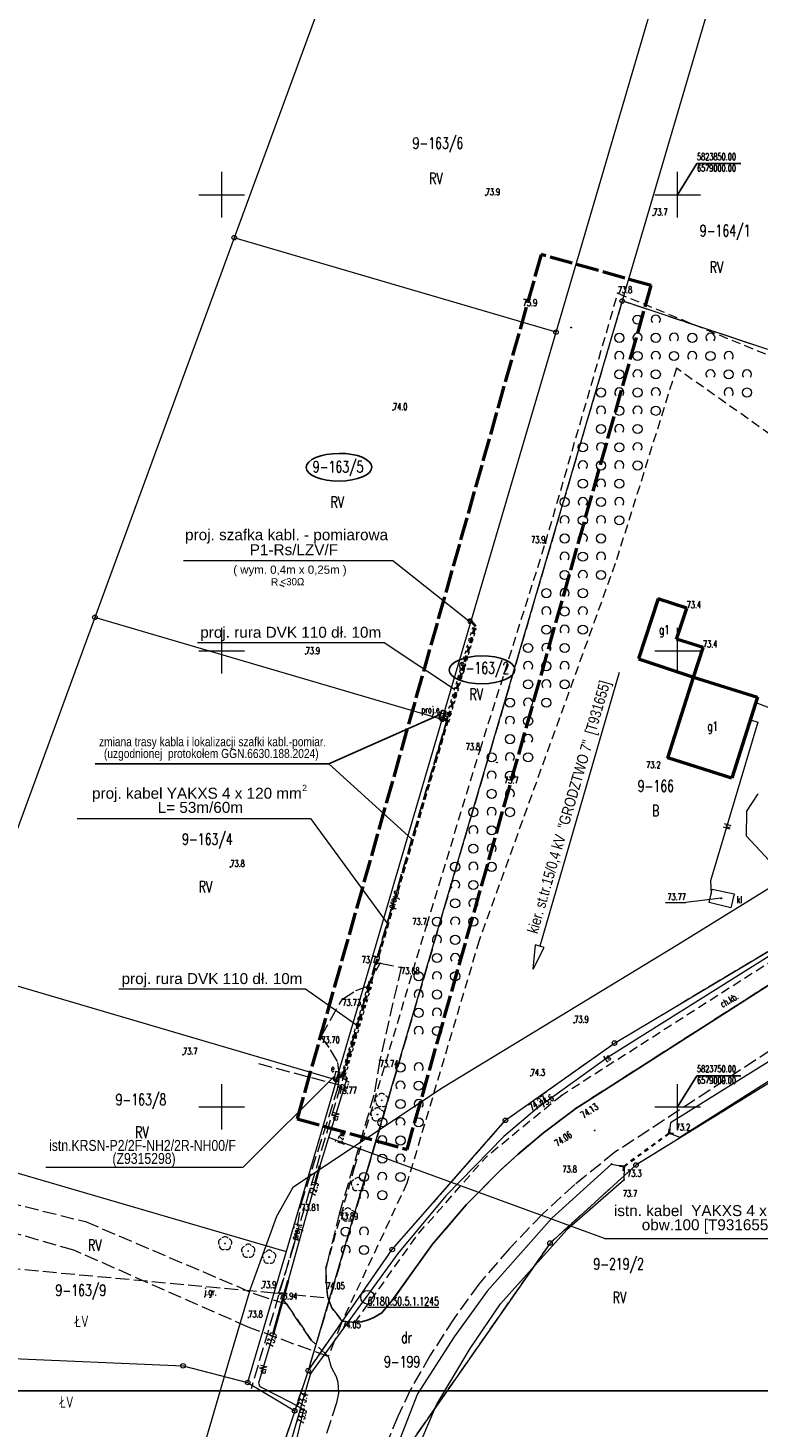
# Model space of a CAD drawing. Header units: metres. Extents: x 6578771 to 6579176, y 5823446 to 5823990.
# Tile 5 of 13: x 6578929 to 6579009, y 5823715 to 5823868. Entities that reach past the tile are written whole.
import ezdxf
from ezdxf.enums import TextEntityAlignment as Align

# ---------------------------------------------------------------- set-up
doc = ezdxf.new("R2010")
doc.units = ezdxf.units.M
doc.header["$MEASUREMENT"] = 0
for name, pattern in [('1', [0]), ('11', [3, 2.5, -0.5]), ('1_OTKC', [1.5, 1, -0.5]), ('1_OTKJ', [2, 1.5, -0.5]), ('1_OTKK', [0]), ('1_OTKR', [0]), ('1_OTWS', [0]), ('1_OTZK', [1.5, 1, -0.5]), ('2_EGBU_A', [0]), ('3', [1, 0.5, -0.5]), ('3_SUEP_A', [0]), ('3_SUKM', [0]), ('3_SUKP', [0]), ('3_SULO', [0]), ('3_SUPP_P', [2, 1.5, -0.5]), ('3_SUTP_A', [0]), ('4_SUPP_P', [2, 1.5, -0.5]), ('AUSGEZOGEN', [0]), ('DASHEDX2', [1.5, 1, -0.5]), ('GDE', [0]), ('GUK', [2, 1.5, -0.5])]:
    doc.linetypes.add(name, pattern=pattern)
doc.layers.get('0').update_dxf_attribs({"color": 250, "linetype": 'CONTINUOUS', "lineweight": 100})
doc.layers.add('0_Tło', color=7, linetype='CONTINUOUS', true_color=0xffffff)
for name, color, linetype, lineweight in [('Dzialki', 7, 'GDE', 18), ('EBTPO_L_0_a', 7, '1', 0), ('EGBB_E_T_0', 7, 'CONTINUOUS', 20), ('EGBB_L_0', 7, '2_EGBU_A', 50), ('EUZOU_T_0_a', 3, 'CONTINUOUS', 25), ('Kontury', 3, 'GUK', 18), ('NUMER_PUNKTU_OSNOWY_T_0', 7, 'CONTINUOUS', 0), ('Numery_dzialek', 7, 'CONTINUOUS', 13), ('Numery_konturow', 3, 'CONTINUOUS', 13), ('OTK_E_T_0', 7, 'CONTINUOUS', 0), ('OTK_E_T_1', 7, 'CONTINUOUS', 0), ('OTK_L_0', 7, '1_OTKJ', 18), ('OTK_L_1', 7, '1_OTKK', 25), ('OTK_L_2', 7, '1_OTKC', 18), ('OTK_L_5', 7, 'CONTINUOUS', 18), ('OTK_L_8', 7, 'CONTINUOUS', 35), ('OTR_T_0', 7, 'CONTINUOUS', 18), ('OTR_T_1', 7, 'CONTINUOUS', 18), ('OTW_L_1', 141, '1_OTWS', 18), ('OTZ_L_1', 7, '1_OTZK', 18), ('OTZ_T_0', 3, 'CONTINUOUS', 18), ('P_SUEP_L_0', 1, '3_SUPP_P', 18), ('P_SUTP_E_T_0', 30, 'CONTINUOUS', 0), ('P_SUTP_L_0', 30, '3_SUPP_P', 18), ('Punkty', 7, 'CONTINUOUS', 18), ('SUE_E_T_1', 1, 'CONTINUOUS', 0), ('SUE_T_4', 1, 'CONTINUOUS', 18), ('SUEP_E_T_0', 1, 'CONTINUOUS', 0), ('SUEP_L_0', 1, '3_SUEP_A', 18), ('SUER_T_0', 1, 'CONTINUOUS', 18), ('SUK_E_T_2', 34, 'CONTINUOUS', 0), ('SUK_L_3', 34, '3_SUKM', 18), ('SUKP_E_T_0', 34, 'CONTINUOUS', 0), ('SUKP_L_0', 34, '3_SUKP', 18), ('SUKR_T_0', 34, 'CONTINUOUS', 18), ('SUL_L_1', 7, '3_SULO', 35), ('SUTP_E_T_0', 30, 'CONTINUOUS', 0), ('SUTP_L_0', 30, '3_SUTP_A', 18), ('SUTR_T_0', 30, 'CONTINUOUS', 18), ('SYMBOL_OSNOWY_GEODEZYJNEJ_T_0', 7, 'CONTINUOUS', 0), ('ZAKRES_L_0', 7, '11', 50)]:
    doc.layers.add(name, color=color, linetype=linetype, lineweight=lineweight)
doc.layers.add('OBI kabel nn', color=7, linetype='DASHEDX2', lineweight=20, true_color=0x007299)
doc.layers.add('OBI opis', color=10, linetype='CONTINUOUS')
doc.layers.add('OBI rury', color=14, linetype='CONTINUOUS')
doc.styles.add('Arial', font='arial.ttf')
doc.styles.add('Arial CE', font='arial.ttf')
doc.styles.get("Standard").update_dxf_attribs({"font": 'Simplex.SHX', "width": 0.75})
doc.styles.add('Symbol', font='SYMBOL.TTF')
picture_1 = doc.add_image_def('image3.png', size_in_pixel=(3508, 4963))

# ---------------------------------------------------------------- blocks, each defined once
blk = doc.blocks.new('GRT')
at = {"linetype": 'Continuous'}
blk.add_circle((0, 0), 0.25, dxfattribs=at)
blk = doc.blocks.new('GRO')
at = {"linetype": 'Continuous'}
blk.add_circle((0, 0), 0.045, dxfattribs=at)
blk = doc.blocks.new('2_OTRN')
at = {"linetype": 'Continuous'}
blk.add_circle((0, 0), 0.045, dxfattribs=at)
blk = doc.blocks.new('2_OTRS')
at = {"linetype": 'Continuous'}
blk.add_circle((0, 0), 0.045, dxfattribs=at)
blk = doc.blocks.new('2_OTZK')
at = {"linetype": 'Continuous'}
for centre in [(-1, 1), (1, -1)]:
    blk.add_circle(centre, 0.5, dxfattribs=at)
for centre, start, end in [((1, 1), 318.5904, 221.4096), ((-1, -1), 318.7031, 221.2969)]:
    blk.add_arc(centre, 0.5, start, end, dxfattribs=at)
blk = doc.blocks.new('2_OTZL')
at = {"linetype": 'Continuous'}
blk.add_circle((0, 0), 0.045, dxfattribs=at)
for centre, start, end in [((-0.36, 0.12), 102.1445, 221.86), ((0, 0.38), 30.1401, 149.8599), ((0.36, 0.12), 318.14, 77.8555), ((-0.22, -0.3), 174.1482, 293.8542), ((0.22, -0.3), 246.1458, 5.8518)]:
    blk.add_arc(centre, 0.375, start, end, dxfattribs=at)
blk = doc.blocks.new('4_SUES')
at = {"linetype": 'Continuous'}
for p, q in [((0.5, 0.25), (-0.5, 0.25)), ((-0.5, 0.25), (-0.5, -0.25)), ((0.5, -0.25), (0.5, 0.25)), ((-0.5, -0.25), (0.5, -0.25))]:
    blk.add_line(p, q, dxfattribs=at)
blk = doc.blocks.new('4_SUPS')
at = {"linetype": 'Continuous'}
blk.add_circle((0, 0), 0.0625, dxfattribs=at)
blk = doc.blocks.new('OSN3')
at = {"linetype": 'Continuous'}
blk.add_circle((0, 0), 0.75, dxfattribs=at)

msp = doc.modelspace()

# ---------------------------------------------------------------- linework, layer by layer
at = {"layer": 'Dzialki'}
for p, q in [((6579009.6, 5823891.7), (6578993.93, 5823838.35)), ((6578967.99, 5823890.53), (6578951.38, 5823845.29)), ((6578986.67, 5823834.93), (6579000.22, 5823881.05)), ((6578951.38, 5823845.29), (6578936.1, 5823803.66)), ((6578986.67, 5823834.93), (6578951.38, 5823845.29)), ((6578993.93, 5823838.35), (6578959.48, 5823721.07)), ((6579009.9, 5823833.03), (6578993.93, 5823838.35)), ((6578974.2, 5823792.48), (6578986.67, 5823834.93)), ((6578936.1, 5823803.66), (6578927.01, 5823778.91)), ((6578974.2, 5823792.48), (6578936.1, 5823803.66)), ((6578962.59, 5823752.96), (6578974.2, 5823792.48)), ((6579073.4, 5823791.63), (6578995.44, 5823743.62)), ((6578993.08, 5823756.99), (6579032.64, 5823780.6)), ((6578921.87, 5823764.91), (6578962.59, 5823752.96)), ((6578981.12, 5823748.52), (6578993.08, 5823756.99)), ((6578962.59, 5823752.96), (6578957.06, 5823734.13)), ((6578968.71, 5823734.36), (6578981.12, 5823748.52)), ((6578915.08, 5823746.41), (6578957.06, 5823734.13)), ((6578995.44, 5823743.62), (6578986.01, 5823735.06)), ((6578959.48, 5823721.07), (6578968.71, 5823734.36)), ((6578986.01, 5823735.06), (6578971.17, 5823713.8)), ((6578957.06, 5823734.13), (6578952.85, 5823719.78)), ((6578906.69, 5823723.3), (6578945.77, 5823721.6)), ((6578945.77, 5823721.6), (6578952.85, 5823719.78)), ((6578959.48, 5823721.07), (6578958.01, 5823716.68)), ((6578952.85, 5823719.78), (6578958.01, 5823716.68)), ((6578958.01, 5823716.68), (6578956.55, 5823712.32))]:
    msp.add_line(p, q, dxfattribs=at)
at = {"layer": 'EBTPO_L_0_a', "linetype": '1'}
for p, q in [((6578950, 5823847.5), (6578950, 5823852.5)), ((6579000, 5823847.5), (6579000, 5823852.5)), ((6578947.5, 5823850), (6578952.5, 5823850)), ((6578997.5, 5823850), (6579002.5, 5823850)), ((6578950, 5823797.5), (6578950, 5823802.5)), ((6579000, 5823797.5), (6579000, 5823802.5)), ((6578947.5, 5823800), (6578952.5, 5823800)), ((6578997.5, 5823800), (6579002.5, 5823800)), ((6578950, 5823747.5), (6578950, 5823752.5)), ((6579000, 5823747.5), (6579000, 5823752.5)), ((6578947.5, 5823750), (6578952.5, 5823750)), ((6578997.5, 5823750), (6579002.5, 5823750))]:
    msp.add_line(p, q, dxfattribs=at)
at = {"layer": 'EGBB_L_0', "linetype": '2_EGBU_A'}
for p, q in [((6578997.87, 5823805.68), (6578995.73, 5823799.12)), ((6579001, 5823804.68), (6578997.87, 5823805.68)), ((6578999.88, 5823801.29), (6579001, 5823804.68)), ((6579002.79, 5823800.36), (6578999.88, 5823801.29)), ((6579001.75, 5823797.11), (6579002.79, 5823800.36)), ((6578995.73, 5823799.12), (6579001.75, 5823797.11)), ((6578998.93, 5823788.25), (6579001.75, 5823797.11)), ((6579001.75, 5823797.11), (6579008.76, 5823794.9)), ((6579008.76, 5823794.9), (6579005.95, 5823786.02)), ((6579005.95, 5823786.02), (6578998.93, 5823788.25))]:
    msp.add_line(p, q, dxfattribs=at)
at = {"layer": 'Kontury'}
for p, q in [((6578993.93, 5823838.35), (6578961.88, 5823729.05)), ((6579009.9, 5823833.03), (6578993.93, 5823838.35)), ((6578993.08, 5823756.99), (6579032.64, 5823780.6)), ((6579018.13, 5823757.6), (6578995.44, 5823743.62)), ((6578981.12, 5823748.52), (6578993.08, 5823756.99)), ((6578968.71, 5823734.36), (6578981.12, 5823748.52)), ((6578995.44, 5823743.62), (6578986.01, 5823735.06)), ((6578959.48, 5823721.07), (6578968.71, 5823734.36)), ((6578986.01, 5823735.06), (6578971.17, 5823713.8)), ((6578910.49, 5823733.81), (6578955.74, 5823729.62)), ((6578955.74, 5823729.62), (6578961.88, 5823729.05)), ((6578961.88, 5823729.05), (6578959.48, 5823721.07)), ((6578959.48, 5823721.07), (6578958.01, 5823716.68)), ((6578958.01, 5823716.68), (6578956.55, 5823712.32))]:
    msp.add_line(p, q, dxfattribs=at)
at = {"layer": 'OBI kabel nn', "lineweight": 30}
for p, q in [((6578977.06, 5823803.11), (6578977.17, 5823803.49)), ((6578977.17, 5823803.49), (6578977.41, 5823803.42)), ((6578977.41, 5823803.42), (6578977.3, 5823803.03)), ((6578977.06, 5823803.11), (6578977.3, 5823803.03))]:
    msp.add_line(p, q, dxfattribs=at)
at = {"layer": 'OBI kabel nn', "lineweight": 40, "ltscale": 0.7}
for p, q in [((6578977.35, 5823803.23), (6578977.83, 5823802.7)), ((6578963.37, 5823753.47), (6578977.83, 5823802.7)), ((6578962.9, 5823753.35), (6578963.37, 5823753.47))]:
    msp.add_line(p, q, dxfattribs=at)
at = {"layer": 'OBI kabel nn', "lineweight": 15}
for p, q in [((6578974.28, 5823793.12, 0.81), (6578973.67, 5823792.96, 0.81)), ((6578974.06, 5823792.74, 0.81), (6578973.9, 5823793.34, 0.81))]:
    msp.add_line(p, q, dxfattribs=at)
at = {"layer": 'OBI opis', "color": 252, "linetype": 'Continuous'}
for p, q in [((6579000, 5823850), (6579002.13, 5823853.41)), ((6579006.94, 5823853.41), (6579002.13, 5823853.41)), ((6579000, 5823750), (6579002.13, 5823753.41)), ((6579006.94, 5823753.41), (6579002.13, 5823753.41))]:
    msp.add_line(p, q, dxfattribs=at)
at = {"layer": 'OBI opis', "color": 253, "linetype": 'Continuous', "lineweight": 15}
for p, q in [((6578945.81, 5823809.88, 1), (6578968.78, 5823809.88, 1)), ((6578968.78, 5823809.88, 1), (6578977.12, 5823803.3)), ((6578947.35, 5823800.91), (6578967.83, 5823800.91)), ((6578967.83, 5823800.91), (6578975.55, 5823795.8)), ((6578993.58, 5823797.62), (6578984.9, 5823767.62)), ((6578934.17, 5823781.6, 1.15), (6578959.73, 5823781.6, 1.15)), ((6578959.73, 5823781.6, 1.15), (6578968.22, 5823770.01)), ((6578984.17, 5823765.09), (6578984.42, 5823767.76)), ((6578984.17, 5823765.09), (6578985.38, 5823767.48)), ((6578985.38, 5823767.48), (6578984.42, 5823767.76)), ((6578984.17, 5823765.09), (6578984.17, 5823765.09)), ((6578938.73, 5823762.94), (6578959.21, 5823762.94)), ((6578959.21, 5823762.94), (6578964.78, 5823759)), ((6578952.37, 5823743.37, 2.45), (6578962.4, 5823753.4)), ((6578991.99, 5823735.55), (6578961.72, 5823746.63)), ((6578930.72, 5823743.37, 2.45), (6578952.37, 5823743.37, 2.45)), ((6578991.99, 5823735.55), (6579017.61, 5823735.55))]:
    msp.add_line(p, q, dxfattribs=at)
at = {"layer": 'OBI opis', "color": 144, "lineweight": 15}
msp.add_line((6578956.36, 5823807.27), (6578956.82, 5823807.04), dxfattribs=at)
at = {"layer": 'OBI opis', "color": 253, "linetype": 'Continuous'}
for p, q in [((6578961.74, 5823787.61, 1), (6578973.97, 5823793.02)), ((6578936.11, 5823787.61, 1), (6578961.74, 5823787.61, 1)), ((6578961.74, 5823787.61, 1), (6578970.87, 5823779.36))]:
    msp.add_line(p, q, dxfattribs=at)
at = {"layer": 'OBI opis', "linetype": '4_SUPP_P'}
for p, q in [((6578974.81, 5823792.77), (6578963.32, 5823753.68)), ((6578974.21, 5823792.95), (6578974.81, 5823792.77)), ((6578962.95, 5823753.5), (6578962.64, 5823753.33)), ((6578963.26, 5823753.44), (6578962.95, 5823753.5))]:
    msp.add_line(p, q, dxfattribs=at)
at = {"layer": 'OBI opis', "color": 3}
for centre in [(6578962.88, 5823820.12), (6578978.55, 5823797.91)]:
    msp.add_ellipse(centre, major_axis=(3.6, 0.02), ratio=0.422488, dxfattribs=at)
at = {"layer": 'OBI rury', "color": 144, "linetype": '3', "lineweight": 15, "ltscale": 0.7}
for p, q in [((6578974.53, 5823792.31), (6578977.54, 5823802.54)), ((6578974.91, 5823792.2), (6578977.92, 5823802.43)), ((6578977.54, 5823802.54), (6578977.92, 5823802.43)), ((6578974.53, 5823792.31), (6578974.91, 5823792.2)), ((6578963.17, 5823753.53), (6578966.18, 5823763.76)), ((6578963.56, 5823753.42), (6578966.56, 5823763.65)), ((6578966.18, 5823763.76), (6578966.56, 5823763.65)), ((6578963.17, 5823753.53), (6578963.56, 5823753.42))]:
    msp.add_line(p, q, dxfattribs=at)
at = {"layer": 'OTK_L_0', "linetype": '1_OTKJ'}
for p, q in [((6579015.43, 5823766.83), (6578988.83, 5823749.82)), ((6578965.95, 5823763.2), (6578967.38, 5823765.75)), ((6578969.68, 5823765.29), (6578967.34, 5823755.11)), ((6578967.38, 5823765.75), (6578969.68, 5823765.29)), ((6578960.92, 5823757.72), (6578963.24, 5823761.82)), ((6578963.24, 5823761.82), (6578964.71, 5823762.74)), ((6578964.71, 5823762.74), (6578965.95, 5823763.2)), ((6579018.63, 5823761.72), (6578993.13, 5823745.02)), ((6578961.79, 5823756.5), (6578960.92, 5823757.72)), ((6578962.71, 5823754.98), (6578961.79, 5823756.5)), ((6578962.94, 5823753.36), (6578962.71, 5823754.98)), ((6578967.34, 5823755.11), (6578966.68, 5823751.28)), ((6578962.79, 5823752.18), (6578962.94, 5823753.36)), ((6578958.72, 5823739.34), (6578962.79, 5823752.18)), ((6578966.68, 5823751.28), (6578962.94, 5823738.38)), ((6578988.83, 5823749.82), (6578985.31, 5823747.16)), ((6578985.31, 5823747.16), (6578982.47, 5823744.78)), ((6578993.13, 5823745.02), (6578988.72, 5823741.47)), ((6578982.47, 5823744.78), (6578980.48, 5823742.96)), ((6578980.48, 5823742.96), (6578976.85, 5823739.28)), ((6578920.7, 5823740.99), (6578935.06, 5823737.42)), ((6578988.72, 5823741.47), (6578985.16, 5823738.2)), ((6578958, 5823734.96), (6578958.72, 5823739.34)), ((6578976.85, 5823739.28), (6578973.13, 5823734.95)), ((6578933.77, 5823734.29), (6578923.08, 5823737.35)), ((6578935.06, 5823737.42), (6578953.75, 5823729.45)), ((6578962.94, 5823738.38), (6578961.79, 5823733.83)), ((6578985.16, 5823738.2), (6578981.55, 5823734.46)), ((6578952.89, 5823725.86), (6578933.77, 5823734.29)), ((6578956.28, 5823729.62), (6578958, 5823734.96)), ((6578973.13, 5823734.95), (6578968.66, 5823728.72)), ((6578981.55, 5823734.46), (6578978.22, 5823730.56)), ((6578961.79, 5823733.83), (6578961.44, 5823732.32)), ((6578961.44, 5823732.32), (6578961.47, 5823730.75)), ((6578959.82, 5823724.42), (6578956.28, 5823729.62)), ((6578961.47, 5823730.75), (6578961.64, 5823729.08)), ((6578978.22, 5823730.56), (6578975.45, 5823726.75)), ((6578953.75, 5823729.45), (6578957.11, 5823728.4)), ((6578957.11, 5823728.4), (6578959.82, 5823724.42)), ((6578961.64, 5823729.08), (6578962.09, 5823727.97)), ((6578968.66, 5823728.72), (6578967.55, 5823727.41)), ((6578963.22, 5823726.49), (6578961.68, 5823722.61)), ((6578962.09, 5823727.97), (6578963.22, 5823726.49)), ((6578964.6, 5823726.36), (6578963.22, 5823726.49)), ((6578966.01, 5823726.61), (6578965.29, 5823726.42)), ((6578966.69, 5823726.9), (6578966.01, 5823726.61)), ((6578967.55, 5823727.41), (6578966.69, 5823726.9)), ((6578975.45, 5823726.75), (6578972.83, 5823722.7)), ((6578961.68, 5823722.61), (6578952.89, 5823725.86)), ((6578965.29, 5823726.42), (6578964.6, 5823726.36)), ((6578961.68, 5823722.61), (6578959.82, 5823724.42)), ((6578961.68, 5823722.61), (6578962, 5823721.46)), ((6578972.83, 5823722.7), (6578970.68, 5823718.95)), ((6578962, 5823721.46), (6578962.56, 5823720.44)), ((6578962.56, 5823720.44), (6578962.75, 5823719.82)), ((6578962.75, 5823719.82), (6578962.83, 5823718.62)), ((6578970.68, 5823718.95), (6578969.32, 5823716.04)), ((6578962.59, 5823717.53), (6578954.75, 5823693.35)), ((6578962.83, 5823718.62), (6578962.59, 5823717.53)), ((6578969.32, 5823716.04), (6578967.48, 5823711.65))]:
    msp.add_line(p, q, dxfattribs=at)
at = {"layer": 'OTK_L_1', "linetype": '1_OTKK'}
for p, q in [((6579015.43, 5823766.83), (6578988.83, 5823749.82)), ((6578988.83, 5823749.82), (6578985.31, 5823747.16)), ((6578985.31, 5823747.16), (6578982.47, 5823744.78)), ((6578982.47, 5823744.78), (6578980.48, 5823742.96)), ((6578980.48, 5823742.96), (6578976.85, 5823739.28)), ((6578976.85, 5823739.28), (6578973.13, 5823734.95)), ((6578973.13, 5823734.95), (6578968.66, 5823728.72)), ((6578968.66, 5823728.72), (6578967.55, 5823727.41)), ((6578964.6, 5823726.36), (6578963.22, 5823726.49)), ((6578966.01, 5823726.61), (6578965.29, 5823726.42)), ((6578966.69, 5823726.9), (6578966.01, 5823726.61)), ((6578967.55, 5823727.41), (6578966.69, 5823726.9)), ((6578965.29, 5823726.42), (6578964.6, 5823726.36))]:
    msp.add_line(p, q, dxfattribs=at)
at = {"layer": 'OTK_L_2', "linetype": '1_OTKC'}
for p, q in [((6579017.04, 5823770.27), (6578987.29, 5823751.26)), ((6578988.83, 5823749.82), (6579015.43, 5823766.83)), ((6578987.29, 5823751.26), (6578978.97, 5823744.46)), ((6578985.31, 5823747.16), (6578988.83, 5823749.82)), ((6578982.47, 5823744.78), (6578985.31, 5823747.16)), ((6578971.6, 5823736.12), (6578978.97, 5823744.46)), ((6578980.48, 5823742.96), (6578982.47, 5823744.78)), ((6578976.85, 5823739.28), (6578980.48, 5823742.96)), ((6578973.13, 5823734.95), (6578976.85, 5823739.28)), ((6578964.6, 5823726.36), (6578971.6, 5823736.12)), ((6578968.66, 5823728.72), (6578973.13, 5823734.95)), ((6578967.55, 5823727.41), (6578968.66, 5823728.72)), ((6578965.29, 5823726.42), (6578966.01, 5823726.61)), ((6578966.01, 5823726.61), (6578966.69, 5823726.9)), ((6578966.69, 5823726.9), (6578967.55, 5823727.41)), ((6578964.6, 5823726.36), (6578965.29, 5823726.42))]:
    msp.add_line(p, q, dxfattribs=at)
at = {"layer": 'OTK_L_5', "linetype": '1_OTKR'}
for p, q in [((6579019.41, 5823760.8), (6578999.23, 5823748.25)), ((6579000.23, 5823746.68), (6579020.29, 5823759.38)), ((6578999.23, 5823748.25), (6578999.06, 5823747.1)), ((6578999.06, 5823747.1), (6579000.23, 5823746.68)), ((6578986.21, 5823737.79), (6578992.77, 5823743.73)), ((6578992.77, 5823743.73), (6578994.13, 5823743.47)), ((6578994.13, 5823743.47), (6578994.11, 5823741.96)), ((6578994.11, 5823741.96), (6578987.86, 5823736.51)), ((6578986.21, 5823737.79), (6578979.1, 5823729.78)), ((6578980.57, 5823728.4), (6578987.86, 5823736.51)), ((6578979.1, 5823729.78), (6578975.51, 5823724.79)), ((6578977.25, 5823723.51), (6578980.57, 5823728.4)), ((6578975.51, 5823724.79), (6578971.46, 5823718.53)), ((6578973.56, 5823717.33), (6578977.25, 5823723.51)), ((6578971.46, 5823718.53), (6578966.5, 5823705.69)), ((6578968.45, 5823705.34), (6578973.56, 5823717.33))]:
    msp.add_line(p, q, dxfattribs=at)
at = {"layer": 'OTK_L_8', "linetype": '1_OTKJ'}
for p, q in [((6578997.9, 5823746.25), (6578998.28, 5823746.53)), ((6578998.66, 5823746.8), (6578999.06, 5823747.1)), ((6578999.06, 5823747.1), (6578999.13, 5823747.59)), ((6578999.06, 5823747.1), (6578999.55, 5823747.03)), ((6578996.39, 5823745.14), (6578996.77, 5823745.41)), ((6578997.15, 5823745.69), (6578997.53, 5823745.97)), ((6578993.64, 5823743.54), (6578994.13, 5823743.47)), ((6578994.06, 5823742.98), (6578994.13, 5823743.47)), ((6578994.13, 5823743.47), (6578994.51, 5823743.75)), ((6578994.88, 5823744.03), (6578995.26, 5823744.3)), ((6578995.64, 5823744.58), (6578996.02, 5823744.86))]:
    msp.add_line(p, q, dxfattribs=at)
at = {"layer": 'OTW_L_1', "linetype": '1_OTWS'}
for p, q in [((6579007.61, 5823782.4), (6579008.84, 5823784.33)), ((6579007.56, 5823779.67), (6579007.61, 5823782.4)), ((6579010.03, 5823776.99), (6579007.56, 5823779.67))]:
    msp.add_line(p, q, dxfattribs=at)
at = {"layer": 'OTZ_L_1', "linetype": '1_OTZK'}
for p, q in [((6578985.51, 5823811.81), (6578993.45, 5823839.2)), ((6578993.45, 5823839.2), (6579012.61, 5823831.31)), ((6578999.88, 5823830.98), (6578993.17, 5823809.57)), ((6579010.19, 5823823.69), (6578999.88, 5823830.98)), ((6578978.34, 5823789.12), (6578985.51, 5823811.81)), ((6578993.17, 5823809.57), (6578985.02, 5823787.02)), ((6578972.49, 5823769.94), (6578978.34, 5823789.12)), ((6578985.02, 5823787.02), (6578978.24, 5823768.23)), ((6578964.57, 5823743.34), (6578972.49, 5823769.94)), ((6578978.24, 5823768.23), (6578970.32, 5823741.62)), ((6578961.44, 5823732.32), (6578964.57, 5823743.34)), ((6578970.32, 5823741.62), (6578963.22, 5823726.49)), ((6578961.47, 5823730.75), (6578961.44, 5823732.32)), ((6578961.64, 5823729.08), (6578961.47, 5823730.75)), ((6578962.09, 5823727.97), (6578961.64, 5823729.08)), ((6578963.22, 5823726.49), (6578962.09, 5823727.97))]:
    msp.add_line(p, q, dxfattribs=at)
at = {"layer": 'P_SUEP_L_0', "linetype": '4_SUPP_P'}
msp.add_line((6578963.32, 5823753.68), (6578963.26, 5823753.44), dxfattribs=at)
at = {"layer": 'P_SUTP_L_0', "linetype": '3_SUPP_P'}
for p, q in [((6578954.05, 5823754.75), (6578963.04, 5823752.36)), ((6578963.04, 5823752.36), (6578953.23, 5823719.1))]:
    msp.add_line(p, q, dxfattribs=at)
at = {"layer": 'SUEP_L_0', "linetype": '3_SUEP_A'}
for p, q in [((6579008.58, 5823794.33), (6579027.89, 5823786.96)), ((6578963.71, 5823753.11), (6578960.77, 5823743.54)), ((6578962.64, 5823753.33), (6578963.22, 5823753.19)), ((6578963.22, 5823753.19), (6578963.62, 5823753.36)), ((6578963.62, 5823753.36), (6578963.71, 5823753.11)), ((6578960.77, 5823743.54), (6578960.3, 5823741.77)), ((6578960.3, 5823741.77), (6578957.28, 5823730.96)), ((6578957.28, 5823730.96), (6578955.7, 5823725.21)), ((6578955.7, 5823725.21), (6578954.05, 5823719.69)), ((6578954.05, 5823719.69), (6578954.18, 5823719.35)), ((6578954.18, 5823719.35), (6578957.62, 5823717.6)), ((6578957.62, 5823717.6), (6578958.99, 5823716.83)), ((6578958.99, 5823716.83), (6578957.52, 5823710.76))]:
    msp.add_line(p, q, dxfattribs=at)
at = {"layer": 'SUK_L_3', "linetype": '3_SUKM'}
for p, q in [((6579003.47, 5823772.39), (6579003.68, 5823773.37)), ((6579003.68, 5823773.37), (6579003.78, 5823773.86)), ((6579003.78, 5823773.86), (6579006.22, 5823773.36)), ((6579006.22, 5823773.36), (6579005.84, 5823771.82)), ((6579005.84, 5823771.82), (6579003.47, 5823772.39))]:
    msp.add_line(p, q, dxfattribs=at)
at = {"layer": 'SUKP_L_0', "linetype": '3_SUKP'}
for p, q in [((6579008.81, 5823792.17), (6579003.62, 5823774.77)), ((6579007.98, 5823792.42), (6579008.81, 5823792.17)), ((6579003.62, 5823774.77), (6579003.68, 5823773.37))]:
    msp.add_line(p, q, dxfattribs=at)
at = {"layer": 'SUKR_T_0', "linetype": 'Continuous', "lineweight": 0}
for p in [(6579004.79, 5823772.86), (6578998.66, 5823772.41)]:
    msp.add_line(p, (6579000.91, 5823772.41), dxfattribs=at)
at = {"layer": 'SUL_L_1', "linetype": '3_SULO'}
for p, q in [((6578960.3, 5823741.77), (6578960.77, 5823743.54)), ((6578955.7, 5823725.21), (6578957.28, 5823730.96))]:
    msp.add_line(p, q, dxfattribs=at)
at = {"layer": 'SUTP_L_0', "linetype": '3_SUTP_A'}
for p, q in [((6579022.02, 5823781.39), (6579000.04, 5823767.76)), ((6579014.84, 5823769.54), (6578992.39, 5823755.46)), ((6579000.04, 5823767.76), (6578974.29, 5823752.12)), ((6578992.39, 5823755.46), (6578984.56, 5823749.82)), ((6578974.29, 5823752.12), (6578957.82, 5823741.17)), ((6578984.56, 5823749.82), (6578980.94, 5823746.73)), ((6578980.94, 5823746.73), (6578974.6, 5823740.25)), ((6578957.82, 5823741.17), (6578956.03, 5823737.98)), ((6578974.6, 5823740.25), (6578969.31, 5823733.91)), ((6578956.03, 5823737.98), (6578953.11, 5823730.02)), ((6578969.31, 5823733.91), (6578964.36, 5823727.08)), ((6578953.11, 5823730.02), (6578950.65, 5823721.65)), ((6578964.36, 5823727.08), (6578959.74, 5823720.75)), ((6578950.65, 5823721.65), (6578945.48, 5823703.99)), ((6578959.74, 5823720.75), (6578948, 5823680.39))]:
    msp.add_line(p, q, dxfattribs=at)
at = {"layer": 'ZAKRES_L_0', "linetype": '11'}
for p, q in [((6578985.04, 5823843.45), (6578958.27, 5823748.69)), ((6578997.1, 5823840.04), (6578985.04, 5823843.45)), ((6578970.34, 5823745.34), (6578997.1, 5823840.04)), ((6578958.27, 5823748.69), (6578970.34, 5823745.34))]:
    msp.add_line(p, q, dxfattribs=at)

# ---------------------------------------------------------------- block references
at = {"layer": 'OBI opis', "rotation": 71.86964465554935}
msp.add_blockref('4_SUES', (6578974.21, 5823792.95), dxfattribs=at)
at = {"layer": 'OTR_T_0'}
for p in [(6578967.38, 5823765.75), (6578969.68, 5823765.29), (6578963.24, 5823761.82), (6578960.92, 5823757.72), (6578967.34, 5823755.11), (6578962.79, 5823752.18), (6578987.29, 5823751.26), (6578988.83, 5823749.82), (6578990.91, 5823747.41), (6578958.72, 5823739.34), (6578962.94, 5823738.38), (6578956.28, 5823729.62), (6578961.47, 5823730.75), (6578963.22, 5823726.49)]:
    msp.add_blockref('2_OTRS', p, dxfattribs=at)
at = {"layer": 'OTR_T_1'}
for p in [(6578978.96, 5823849.94), (6578997.33, 5823847.73), (6578993.45, 5823839.2), (6578988.34, 5823835.45), (6578968.79, 5823826.39), (6578985.51, 5823811.81), (6579001, 5823804.68), (6579002.79, 5823800.36), (6578959.21, 5823799.64), (6578978.34, 5823789.12), (6578998.93, 5823788.25), (6578980.17, 5823787.76), (6578950.96, 5823776.3), (6578972.49, 5823769.94), (6578988.67, 5823759.22), (6578945.77, 5823755.72), (6578983.89, 5823753.39), (6578999.06, 5823747.1), (6578992.77, 5823743.73), (6578994.13, 5823743.47), (6578994.11, 5823741.96), (6578954.42, 5823730.12), (6578952.92, 5823726.9)]:
    msp.add_blockref('2_OTRN', p, dxfattribs=at)
at = {"layer": 'OTZ_L_1'}
for p in [(6578996.61, 5823835.31), (6578994.61, 5823833.31), (6578998.61, 5823833.31), (6579002.61, 5823833.31), (6578996.61, 5823831.31), (6579004.61, 5823831.31), (6578994.61, 5823829.31), (6579006.61, 5823829.31), (6578992.61, 5823827.31), (6578996.61, 5823827.31), (6578994.61, 5823825.31), (6578992.61, 5823823.31), (6578990.61, 5823821.31), (6578994.61, 5823821.31), (6578992.61, 5823819.31), (6578990.61, 5823817.31), (6578988.61, 5823815.31), (6578992.61, 5823815.31), (6578990.61, 5823813.31), (6578988.61, 5823811.31), (6578990.61, 5823809.31), (6578988.61, 5823807.31), (6578986.61, 5823805.31), (6578988.61, 5823803.31), (6578986.61, 5823801.31), (6578984.61, 5823799.31), (6578986.61, 5823797.31), (6578984.61, 5823795.31), (6578982.61, 5823793.31), (6578982.61, 5823789.31), (6578980.61, 5823787.31), (6578980.61, 5823783.31), (6578978.61, 5823781.31), (6578978.61, 5823777.31), (6578976.61, 5823775.31), (6578976.61, 5823771.31), (6578974.61, 5823769.31), (6578974.61, 5823765.31), (6578972.61, 5823763.31), (6578972.61, 5823759.31), (6578970.61, 5823753.31), (6578970.61, 5823749.31), (6578968.61, 5823747.31), (6578968.61, 5823743.31), (6578966.61, 5823741.31), (6578964.61, 5823735.31)]:
    msp.add_blockref('2_OTZK', p, dxfattribs=at)
at = {"layer": 'OTZ_T_0'}
for p in [(6578967.55, 5823750.71), (6578967.08, 5823749.15), (6578964.94, 5823741.49), (6578963.84, 5823738.16), (6578950.37, 5823735.02), (6578952.92, 5823734.19), (6578955.21, 5823733.53)]:
    msp.add_blockref('2_OTZL', p, dxfattribs=at)
at = {"layer": 'Punkty'}
for name, p in [('GRT', (6578951.38, 5823845.29)), ('GRT', (6578993.93, 5823838.35)), ('GRT', (6578986.67, 5823834.93)), ('GRT', (6578936.1, 5823803.66)), ('GRT', (6578974.2, 5823792.48)), ('GRT', (6578993.08, 5823756.99)), ('GRT', (6578962.59, 5823752.96)), ('GRT', (6578981.12, 5823748.52)), ('GRT', (6578995.44, 5823743.62)), ('GRO', (6578957.06, 5823734.13)), ('GRT', (6578968.71, 5823734.36)), ('GRT', (6578986.01, 5823735.06)), ('GRT', (6578945.77, 5823721.6)), ('GRT', (6578959.48, 5823721.07)), ('GRT', (6578952.85, 5823719.78)), ('GRT', (6578958.01, 5823716.68))]:
    msp.add_blockref(name, p, dxfattribs=at)
at = {"layer": 'SUE_T_4', "rotation": 74.72253270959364}
msp.add_blockref('4_SUES', (6578962.64, 5823753.33), dxfattribs=at)
at = {"layer": 'SUER_T_0'}
for p in [(6578963.71, 5823753.11), (6578960.3, 5823741.77), (6578955.7, 5823725.21), (6578958.99, 5823716.83)]:
    msp.add_blockref('4_SUPS', p, dxfattribs=at)
at = {"layer": 'SUKR_T_0'}
msp.add_blockref('4_SUPS', (6579004.79, 5823772.86), dxfattribs=at)
at = {"layer": 'SUTR_T_0', "rotation": 359.999997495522}
for p in [(6578984.56, 5823749.82), (6578959.74, 5823720.75)]:
    msp.add_blockref('4_SUPS', p, dxfattribs=at)
at = {"layer": 'SYMBOL_OSNOWY_GEODEZYJNEJ_T_0'}
msp.add_blockref('OSN3', (6578966, 5823729.13), dxfattribs=at)

# ---------------------------------------------------------------- texts
at = {"layer": 'EGBB_E_T_0', "width": 0.7}
for p in [(6578998.55, 5823802.15), (6579003.85, 5823791.57)]:
    msp.add_text('g1', height=1, dxfattribs=at).set_placement(p, align=Align.MIDDLE)
at = {"layer": 'EUZOU_T_0_a', "lineweight": 13, "width": 0.7}
for s, p in [('RV', (6579003.53, 5823842.67)), ('RV', (6578961.95, 5823816.91)), ('RV', (6578977.19, 5823795.85)), ('RV', (6578947.49, 5823774.75)), ('RV', (6578940.52, 5823747.83)), ('RV', (6578935.35, 5823735.46)), ('ŁV', (6578933.91, 5823727.1))]:
    msp.add_text(s, height=1.25, dxfattribs=at).set_placement(p, align=Align.TOP_LEFT)
at = {"layer": 'NUMER_PUNKTU_OSNOWY_T_0', "width": 0.7}
msp.add_text('%%U6.180.30.5.1.1245', height=0.9, dxfattribs=at).set_placement((6578966, 5823729.13), align=Align.TOP_LEFT)
at = {"layer": 'Numery_dzialek', "width": 0.7}
for s, p in [('9-163/6', (6578970.94, 5823856.28)), ('9-164/1', (6579002.44, 5823846.68)), ('9-163/5', (6578960, 5823820.8)), ('9-166', (6578995.63, 5823785.8)), ('9-163/4', (6578945.66, 5823779.97)), ('9-163/8', (6578938.37, 5823751.42)), ('9-219/2', (6578990.76, 5823733.4)), ('9-163/9', (6578931.78, 5823730.52)), ('9-199', (6578967.8, 5823722.67))]:
    msp.add_text(s, height=1.25, dxfattribs=at).set_placement(p, align=Align.TOP_LEFT)
msp.add_text('9-163/2', height=1.25, dxfattribs=at).set_placement((6578978.77, 5823798.02), align=Align.MIDDLE)
at = {"layer": 'Numery_konturow', "width": 0.7}
for s, p in [('RV', (6578972.76, 5823852.4)), ('RV', (6579003.53, 5823842.67)), ('RV', (6578961.95, 5823816.91)), ('RV', (6578977.19, 5823795.85)), ('B', (6578997.2, 5823783.1)), ('RV', (6578947.49, 5823774.75)), ('RV', (6578940.52, 5823747.83)), ('RV', (6578935.35, 5823735.46)), ('RV', (6578992.9, 5823729.71)), ('ŁV', (6578933.91, 5823727.1)), ('dr', (6578969.68, 5823725.35)), ('ŁV', (6578932.25, 5823718.25))]:
    msp.add_text(s, height=1.25, dxfattribs=at).set_placement(p, align=Align.TOP_LEFT)
at = {"layer": 'OBI opis', "color": 252, "width": 0.7}
for s, p in [('5823850.00', (6579002.13, 5823854.54)), ('6579000.00', (6579002.13, 5823853.29)), ('5823750.00', (6579002.13, 5823754.54)), ('6579000.00', (6579002.13, 5823753.29))]:
    msp.add_text(s, height=0.75, dxfattribs=at).set_placement(p, align=Align.TOP_LEFT)
at = {"layer": 'OBI opis', "color": 144, "style": 'Arial CE'}
msp.add_text('proj. szafka kabl. - pomiarowa', height=1.2, dxfattribs=at).set_placement((6578957.12, 5823812.12, 1), align=Align.CENTER)
at = {"layer": 'OBI opis', "color": 144}
for s, height, style, p in [('P1-Rs/LZV/F', 1.2, 'Arial CE', (6578953.08, 5823810.48, 1)), ('( wym. 0,4m x 0,25m )', 0.9, 'Arial CE', (6578951.27, 5823808.44)), ('proj. rura DVK 110 dł. 10m', 1.2, 'Arial', (6578947.65, 5823801.43)), ('proj. kabel YAKXS 4 x 120 mm    ', 1.2, 'Arial', (6578935.78, 5823783.78, 0.58)), ('2', 0.7, 'Arial', (6578958.82, 5823784.61, 0.58)), ('L= 53m/60m', 1.2, 'Arial', (6578942.98, 5823782.23, 0.58)), ('proj. rura DVK 110 dł. 10m', 1.2, 'Arial', (6578939.02, 5823763.46))]:
    msp.add_text(s, height=height, dxfattribs=dict(at, style=style)).set_placement(p)
at = {"layer": 'OBI opis', "color": 144, "linetype": 'AUSGEZOGEN', "style": 'Arial CE'}
msp.add_text('R', height=0.8, dxfattribs=at).set_placement((6578955.81, 5823807.14), align=Align.CENTER)
at = {"layer": 'OBI opis', "color": 144, "linetype": 'AUSGEZOGEN', "lineweight": 70, "style": 'Symbol'}
msp.add_text('<30W', height=0.8, dxfattribs=at).set_placement((6578957.75, 5823807.18), align=Align.CENTER)
at = {"layer": 'OBI opis', "color": 251, "style": 'Arial CE', "width": 0.8}
msp.add_text('kier. st.tr.15/0,4 kV  "GRODZTWO 7"  [T931655]', height=1.2, rotation=73.8562, dxfattribs=at).set_placement((6578984.64, 5823768.9, 0.51))
at = {"layer": 'OBI opis', "lineweight": 9, "width": 0.7}
msp.add_text('proj.e', height=0.75, dxfattribs=at).set_placement((6578973.9, 5823793.53), align=Align.MIDDLE_RIGHT)
at = {"layer": 'OBI opis', "color": 1, "style": 'Arial CE', "width": 0.8}
for s, p in [('zmiana trasy kabla i lokalizacji szafki kabl.-pomiar.', (6578949, 5823789.53, 1)), ('(uzgodnionej  protokołem GGN.6630.188.2024)', (6578948.86, 5823788.24, 1))]:
    msp.add_text(s, height=1, dxfattribs=at).set_placement(p, align=Align.CENTER)
at = {"layer": 'OBI opis', "lineweight": 9, "width": 0.7}
msp.add_text('proj.e', height=0.75, rotation=73.6272, dxfattribs=at).set_placement((6578968.91, 5823772.71), align=Align.MIDDLE)
at = {"layer": 'OBI opis', "color": 251, "style": 'Arial', "width": 0.8}
for s, p in [('istn.KRSN-P2/2F-NH2/2R-NH00/F', (6578931.07, 5823745.17, 2.45)), ('(Z9315298)', (6578938.02, 5823743.74, 2.45))]:
    msp.add_text(s, height=1.2, dxfattribs=at).set_placement(p)
at = {"layer": 'OBI opis', "color": 250, "style": 'Arial'}
for s, p in [('istn. kabel  YAKXS 4 x 120 mm   ', (6578993.02, 5823738.02)), ('obw.100 [T931655-01]', (6578996.07, 5823736.47))]:
    msp.add_text(s, height=1.2, dxfattribs=at).set_placement(p)
at = {"layer": 'OTK_E_T_0', "lineweight": 9, "width": 0.7}
for s, rotation, p in [('j.zw.', 72.1947, (6578963.12, 5823746.71)), ('j.gr.', 357.68, (6578948.77, 5823729.62))]:
    msp.add_text(s, height=0.75, rotation=rotation, dxfattribs=at).set_placement(p, align=Align.MIDDLE)
at = {"layer": 'OTK_E_T_1', "lineweight": 9, "width": 0.7}
msp.add_text('ch.kb.', height=0.75, rotation=29.76, dxfattribs=at).set_placement((6579005.65, 5823761.71), align=Align.MIDDLE)
at = {"layer": 'OTR_T_0', "lineweight": 9, "width": 0.7}
msp.add_text('73.72', height=0.75, dxfattribs=at).set_placement((6578967.38, 5823765.75), align=Align.RIGHT)
for s, p in [('73.68', (6578969.68, 5823765.29)), ('73.73', (6578963.24, 5823761.82)), ('73.70', (6578960.92, 5823757.72)), ('73.74', (6578967.34, 5823755.11)), ('73.77', (6578962.79, 5823752.18)), ('73.81', (6578958.72, 5823739.34)), ('73.89', (6578962.94, 5823738.38)), ('73.94', (6578956.28, 5823729.62)), ('74.05', (6578961.47, 5823730.75)), ('74.05', (6578963.22, 5823726.49))]:
    msp.add_text(s, height=0.75, dxfattribs=at).set_placement(p, align=Align.TOP_LEFT)
for s, rotation, p in [('74.27', 34.3407, (6578983.58, 5823750.17)), ('74.13', 33.2637, (6578989.27, 5823749.33)), ('74.06', 33.4473, (6578986.4, 5823746.25))]:
    msp.add_text(s, height=0.75, rotation=rotation, dxfattribs=at).set_placement(p, align=Align.TOP_LEFT)
at = {"layer": 'OTR_T_1', "lineweight": 9, "width": 0.7}
for s, p in [('73.9', (6578978.96, 5823849.94)), ('73.7', (6578997.33, 5823847.73)), ('73.9', (6578983.03, 5823837.78)), ('73.8', (6578993.45, 5823839.2)), ('74.0', (6578968.79, 5823826.39)), ('73.4', (6579001, 5823804.68)), ('73.9', (6578959.21, 5823799.64)), ('73.4', (6579002.79, 5823800.36)), ('73.2', (6578996.56, 5823787.12)), ('73.7', (6578980.97, 5823785.44)), ('73.8', (6578950.96, 5823776.3)), ('73.9', (6578988.67, 5823759.22)), ('73.7', (6578945.77, 5823755.72)), ('74.3', (6578983.89, 5823753.39)), ('73.9', (6578954.42, 5823730.12)), ('73.8', (6578952.92, 5823726.9))]:
    msp.add_text(s, height=0.75, dxfattribs=at).set_placement(p)
for s, p in [('73.9', (6578985.51, 5823811.81)), ('73.8', (6578978.34, 5823789.12)), ('73.7', (6578972.49, 5823769.94))]:
    msp.add_text(s, height=0.75, dxfattribs=at).set_placement(p, align=Align.RIGHT)
for s, p in [('73.2', (6578999.81, 5823748.15)), ('73.8', (6578987.38, 5823743.54)), ('73.3', (6578994.47, 5823743.08)), ('73.7', (6578994, 5823740.87))]:
    msp.add_text(s, height=0.75, dxfattribs=at).set_placement(p, align=Align.TOP_LEFT)
at = {"layer": 'P_SUTP_E_T_0', "lineweight": 9, "width": 0.7}
msp.add_text('proj.t', height=0.75, rotation=73.5684, dxfattribs=at).set_placement((6578958.3, 5823736.3), align=Align.MIDDLE)
at = {"layer": 'SUE_E_T_1', "lineweight": 9, "width": 0.7}
msp.add_text('e', height=0.75, dxfattribs=at).set_placement((6578962.39, 5823753.84), align=Align.RIGHT)
at = {"layer": 'SUEP_E_T_0', "lineweight": 9, "width": 0.7}
for rotation, p in [(72.9225, (6578962.44, 5823748.97)), (74.637, (6578954.51, 5823721.23))]:
    msp.add_text('eN', height=0.75, rotation=rotation, dxfattribs=at).set_placement(p, align=Align.MIDDLE)
at = {"layer": 'SUER_T_0', "lineweight": 9, "width": 0.7}
for s, rotation, p in [('72.7', 72.9225, (6578963.71, 5823753.11)), ('72.9', 74.3912, (6578960.3, 5823741.77)), ('73.0', 73.3579, (6578955.7, 5823725.21)), ('73.0', 76.3865, (6578958.99, 5823716.83))]:
    msp.add_text(s, height=0.75, rotation=rotation, dxfattribs=at).set_placement(p, align=Align.MIDDLE_RIGHT)
at = {"layer": 'SUK_E_T_2', "lineweight": 9, "width": 0.7}
msp.add_text('kl', height=0.75, dxfattribs=at).set_placement((6579006.49, 5823772.34))
at = {"layer": 'SUKP_E_T_0', "lineweight": 9, "width": 0.7}
msp.add_text('kl', height=0.75, rotation=73.2213, dxfattribs=at).set_placement((6579005.41, 5823780.76), align=Align.MIDDLE)
at = {"layer": 'SUKR_T_0', "lineweight": 9, "width": 0.7}
msp.add_text('73.77', height=0.75, dxfattribs=at).set_placement((6579000.91, 5823773.03), align=Align.MIDDLE_RIGHT)
at = {"layer": 'SUTP_E_T_0', "lineweight": 9, "width": 0.7}
msp.add_text('ts', height=0.75, rotation=35.8, dxfattribs=at).set_placement((6578992.26, 5823755.37), align=Align.MIDDLE)
at = {"layer": 'SUTR_T_0', "lineweight": 9, "width": 0.7}
for s, rotation, p in [('73.6', 36.2, (6578985.02, 5823750.19)), ('73.4', 73.7, (6578958.71, 5823717.14))]:
    msp.add_text(s, height=0.75, rotation=rotation, dxfattribs=at).set_placement(p, align=Align.MIDDLE_LEFT)

# ---------------------------------------------------------------- pictures from other files: only their frames are drawn
at = {"layer": '0_Tło'}
image = msp.add_image(picture_1, insert=(6578896.62, 5823718.88), size_in_units=(148.5, 210.09), dxfattribs=at)
image.dxf.v_pixel = (-2e-07, 0.042332)
image.dxf.flags = 14

doc.saveas('drawing.dxf')
